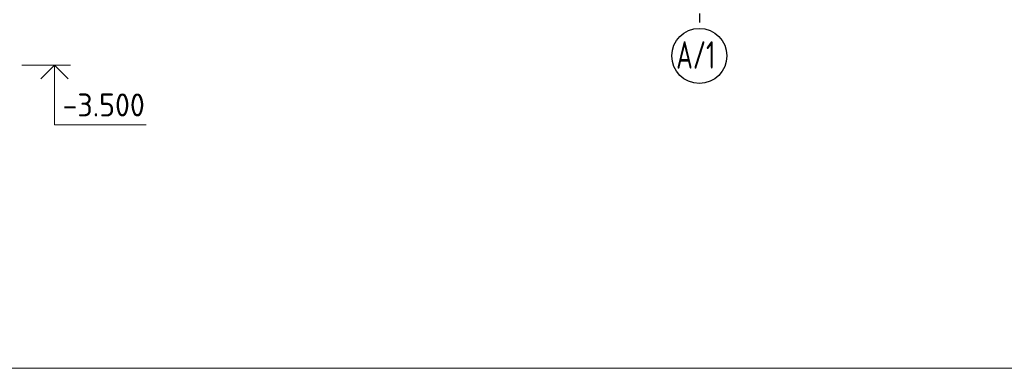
# Model space of a CAD drawing. Header units: millimetres. Extents: x 0 to 42000, y 0 to 29700.
# Tile 4 of 16: x 10705 to 21447, y 6000 to 9799. Entities that reach past the tile are written whole.
import ezdxf

# ---------------------------------------------------------------- set-up
doc = ezdxf.new("R2010")
doc.units = ezdxf.units.MM
doc.linetypes.add('______5', pattern=[1100, 800, -100, 100, -100])
doc.layers.add('Standard', color=7, linetype='Continuous', lineweight=25)
doc.layers.add('Оси', color=7, linetype='______5')
doc.styles.add('ISOCPEUR', font='txt')

msp = doc.modelspace()

# ---------------------------------------------------------------- linework, layer by layer
at = {"layer": 'Standard', "color": 7, "linetype": 'Continuous', "lineweight": 13, "transparency": 33554687}
msp.add_line((10730, 9303), (11260, 9303), dxfattribs=at)
for points in [[(25000, 29200), (2000, 29200), (2000, 6000), (25000, 6000), (25000, 29200)], [(11086, 9303), (11086, 8653), (12086, 8653)]]:
    msp.add_lwpolyline(points, dxfattribs=at)
at = {"layer": 'Standard', "color": 7, "linetype": 'Continuous', "lineweight": 35, "transparency": 33554687}
msp.add_lwpolyline([(10937, 9155), (11086, 9303), (11234, 9155)], dxfattribs=at)
at = {"layer": 'Оси', "color": 8, "linetype": '______5', "lineweight": -3, "transparency": 33554687}
msp.add_line((18120, 12968), (18120, 9705), dxfattribs=at)
at = {"layer": 'Оси', "color": 7, "linetype": 'Continuous', "lineweight": -3, "transparency": 33554687}
msp.add_circle((18120, 9405), 300, dxfattribs=at)

# ---------------------------------------------------------------- texts
at = {"layer": 'Standard', "color": 7, "linetype": 'Continuous', "lineweight": 25, "transparency": 33554687, "insert": (11173, 8745), "char_height": 250, "width": 1067.86, "attachment_point": 7, "style": 'ISOCPEUR'}
msp.add_mtext('\\W0.95;-3.500', dxfattribs=at)
at = {"layer": 'Оси', "color": 7, "linetype": 'Continuous', "lineweight": 25, "transparency": 33554687, "insert": (17868, 9265), "char_height": 300, "width": 604.58, "attachment_point": 7, "style": 'ISOCPEUR'}
msp.add_mtext('\\W0.67;А/1', dxfattribs=at)

doc.saveas('drawing.dxf')
